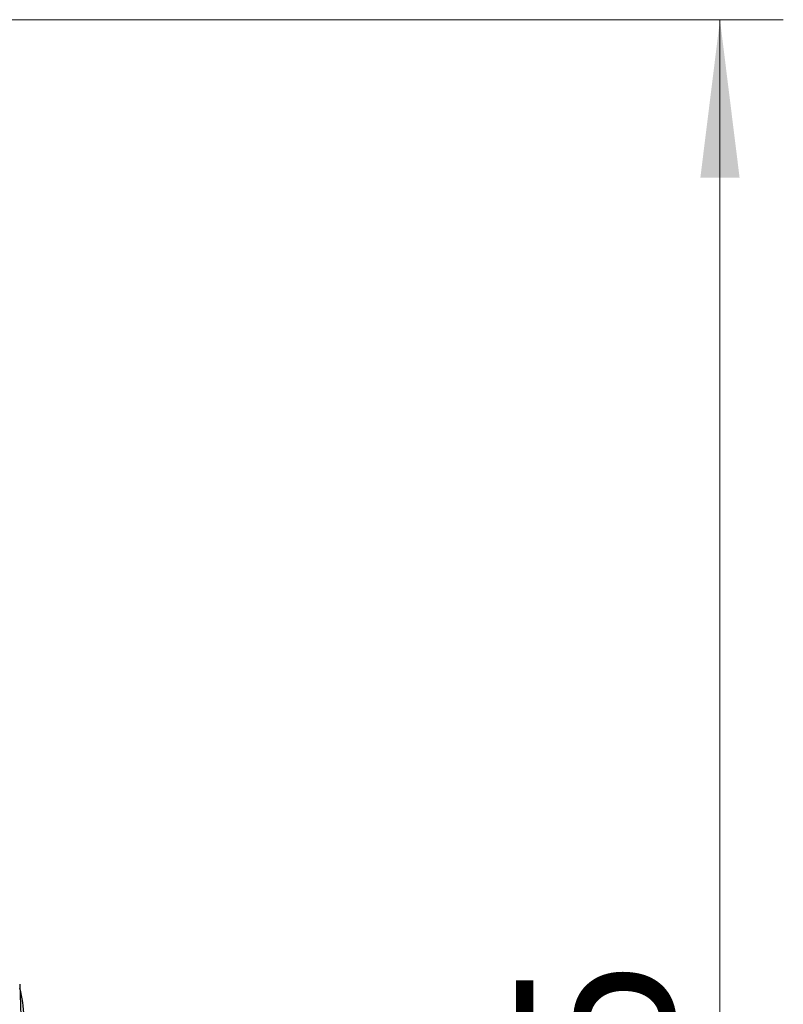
# Model space of a CAD drawing. Header units: millimetres. Extents: x 5 to 597, y 5 to 415.
# Tile 38 of 131: x 235 to 247, y 325 to 341. Entities that reach past the tile are written whole.
import ezdxf

# ---------------------------------------------------------------- set-up
doc = ezdxf.new("R2010")
doc.units = ezdxf.units.MM
doc.styles.add('SLDTEXTSTYLE0', font='ARIAL.TTF', dxfattribs={"width": 0.948})
doc.dimstyles.new('SLDDIMSTYLE4', dxfattribs={"dimtxt": 2.5, "dimasz": 2.5, "dimexe": 0, "dimexo": 0.0625, "dimtad": 1, "dimdec": 1, "dimlfac": 5, "dimrnd": 1e-09, "dimzin": 12, "dimdsep": 46, "dimtxsty": 'SLDTEXTSTYLE0', "dimsah": 1, "dimcen": 0.09, "dimadec": 0, "dimazin": 3, "dimtfac": 1, "dimtofl": 0, "dimtmove": 0, "dimatfit": 3, "dimfxl": 1, "dimfrac": 2, "dimtolj": 1, "dimtzin": 12, "dimarcsym": 0})

# ---------------------------------------------------------------- blocks, each defined once
blk = doc.blocks.new('_D_5')
at = {"color": 7, "linetype": 'Continuous', "lineweight": 0}
for p, q in [((225.82, 340.559), (246.769, 340.559)), ((245.769, 340.559), (245.769, 303.666)), ((230.652, 303.666), (246.769, 303.666))]:
    blk.add_line(p, q, dxfattribs=at)
at = {"color": 7, "linetype": 'Continuous', "lineweight": 18}
for points in [[(245.769, 340.559), (245.459, 338.059), (246.079, 338.059)], [(245.769, 303.666), (246.079, 306.166), (245.459, 306.166)]]:
    blk.add_solid(points, dxfattribs=at)
at = {"color": 7, "linetype": 'Continuous', "lineweight": 18, "insert": (242.547, 317.358), "char_height": 2.5, "attachment_point": 1, "rotation": 90, "style": 'SLDTEXTSTYLE0'}
blk.add_mtext('184,5', dxfattribs=at)

msp = doc.modelspace()

# ---------------------------------------------------------------- linework, layer by layer
at = {"color": 7, "linetype": 'Continuous', "lineweight": 25}
msp.add_line((234.7042, 325.308), (234.7662, 323.5316), dxfattribs=at)
msp.add_arc((232.7744, 324.7247), 2, 2, 14.97346, dxfattribs=at)

# ---------------------------------------------------------------- dimensions: what is measured, and where the dimension line sits
at = {"color": 7, "linetype": 'Continuous', "lineweight": 18}
dim = msp.add_linear_dim(base=(245.7693, 303.666), p1=(224.8195, 340.5586), p2=(229.6522, 303.666), angle=90, dimstyle='SLDDIMSTYLE4', dxfattribs=at)
dim.commit()
dim.dimension.update_dxf_attribs({"geometry": '_D_5', "text_midpoint": (245.7693, 321.6549), "dimtype": 160})

doc.saveas('drawing.dxf')
